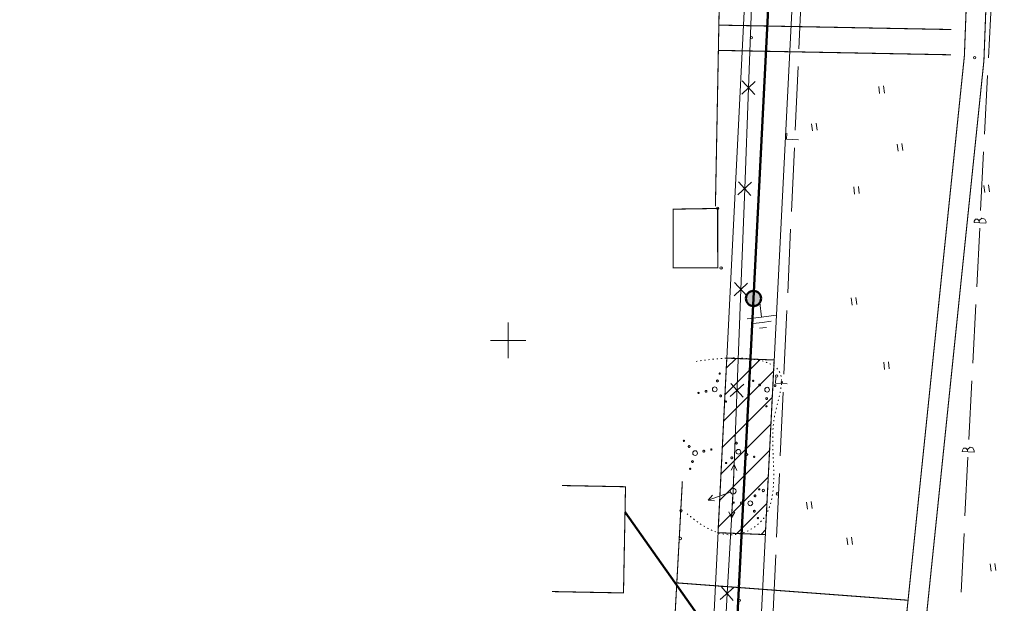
# Model space of a CAD drawing. Header units: millimetres. Extents: x 0 to 1188, y 0 to 841.
# Tile 6 of 76: x 0 to 166, y 406 to 505. Entities that reach past the tile are written whole.
import ezdxf

# ---------------------------------------------------------------- set-up
doc = ezdxf.new("R2010")
doc.units = ezdxf.units.MM
for name, pattern in [('K5LT32789', [0]), ('K5LT32797', [0]), ('K5LT32809', [0]), ('K5LT32813', [0]), ('K5LT32814', [0]), ('K5LT32815', [3.5, 2.5, -1]), ('K5LT32816', [3.2, 3, -0.2]), ('K5LT32817', [0.7, 0.2, -0.5]), ('K5LT32819', [0]), ('K5LT32824', [0]), ('K5LT32826', [1, 0.5, -0.5]), ('K5LT_BASIC', [0]), ('K5LT_THIN', [0])]:
    doc.linetypes.add(name, pattern=pattern)
doc.layers.add('Системный слой', color=7, linetype='Continuous')
doc.styles.add('KDIMTEXTSTYLE', font='GOST_AU.SHX', dxfattribs={"width": 0.96, "oblique": 15, "height": 5})
doc.dimstyles.new('KDIMSTYLE (0.00)', dxfattribs={"dimtxt": 5, "dimasz": 1, "dimexe": 2, "dimexo": 0, "dimgap": 1, "dimtad": 1, "dimlfac": 500, "dimtxsty": 'KDIMTEXTSTYLE', "dimsah": 1, "dimcen": 0, "dimdle": 1, "dimadec": 0, "dimazin": 0, "dimtfac": 0.667, "dimtmove": 0, "dimatfit": 3, "dimfxl": 1, "dimtvp": 1, "dimtolj": 1, "dimtzin": 0, "dimarcsym": 0})

# ---------------------------------------------------------------- blocks, each defined once
blk = doc.blocks.new('KDIMARROW_03')
at = {"layer": 'Системный слой', "color": 0, "linetype": 'K5LT_THIN', "lineweight": 18}
for p, q in [((-1.06, -1.06), (1.06, 1.06)), ((0, 0), (-1, 0)), ((0, 0), (2, 0))]:
    blk.add_line(p, q, dxfattribs=at)
blk = doc.blocks.new('U11')
at = {"layer": 'Системный слой', "color": 1, "linetype": 'K5LT32809', "lineweight": 18, "true_color": 0xff0000}
for p, q in [((107.54, 211.6), (126.08, 579.85)), ((115.53, 211.2), (134.07, 579.45))]:
    blk.add_line(p, q, dxfattribs=at)
blk = doc.blocks.new('U17')
at = {"layer": 'Системный слой', "color": 7, "linetype": 'K5LT32813', "lineweight": 18}
for p, q in [((123.75, 510.39), (123.1, 493.37)), ((124.24, 494.43), (121.96, 492.31)), ((122.04, 494.51), (124.16, 492.23)), ((123.1, 493.37), (122.45, 476.35)), ((123.59, 477.41), (121.31, 475.29)), ((121.39, 477.49), (123.51, 475.2)), ((122.45, 476.35), (121.8, 459.32)), ((121.8, 459.32), (120.5, 425.28)), ((122.94, 460.38), (120.66, 458.26)), ((120.74, 460.47), (122.86, 458.18)), ((122.29, 443.36), (120.01, 441.24)), ((120.09, 443.44), (122.21, 441.16)), ((120.5, 425.28), (119.5, 408.01)), ((118.46, 409.17), (120.53, 406.84)), ((120.66, 409.04), (118.33, 406.97)), ((119.5, 408.01), (118.5, 390.74))]:
    blk.add_line(p, q, dxfattribs=at)
blk = doc.blocks.new('U22')
at = {"layer": 'Системный слой', "color": 11, "linetype": 'K5LT32824', "lineweight": 18, "true_color": 0xff8040}
for p, q in [((131.61, 499.95), (132.1, 510.69)), ((130.98, 486.21), (131.47, 496.95)), ((129.54, 484.7), (129.59, 485.7)), ((131.54, 484.6), (129.54, 484.7)), ((130.35, 472.47), (130.84, 483.21)), ((129.72, 458.73), (130.21, 469.47)), ((129.09, 445), (129.58, 455.74)), ((127.65, 443.48), (127.7, 444.48)), ((129.65, 443.39), (127.65, 443.48)), ((128.46, 431.26), (128.95, 442)), ((127.83, 417.52), (128.32, 428.26)), ((127.2, 403.78), (127.69, 414.53))]:
    blk.add_line(p, q, dxfattribs=at)
blk = doc.blocks.new('U29')
at = {"layer": 'Системный слой', "color": 5, "linetype": 'K5LT32819', "lineweight": 18, "true_color": 0x0000ff}
for p, q in [((163.63, 498.41), (164.14, 508.29)), ((162.96, 485.52), (163.47, 495.41)), ((162.3, 472.64), (162.81, 482.53)), ((161.21, 470.85), (161.2, 470.61)), ((161.21, 470.85), (161.41, 471.16)), ((161.41, 471.16), (161.78, 471.19)), ((161.78, 471.19), (162.03, 470.92)), ((162.03, 470.92), (162.05, 470.79)), ((162.05, 470.79), (162.04, 470.57)), ((162.11, 471.01), (162.05, 470.79)), ((162.5, 471.33), (162.11, 471.01)), ((162.99, 471.21), (162.5, 471.33)), ((163.21, 470.75), (162.99, 471.21)), ((163.21, 470.75), (163.19, 470.51)), ((162.19, 470.56), (161.2, 470.61)), ((161.64, 459.76), (162.15, 469.64)), ((162.19, 470.56), (163.19, 470.51)), ((160.98, 446.88), (161.48, 456.76)), ((160.31, 433.99), (160.82, 443.88)), ((159.22, 432.21), (159.42, 432.51)), ((159.42, 432.51), (159.79, 432.54)), ((159.79, 432.54), (160.04, 432.28)), ((160.51, 432.68), (160.12, 432.37)), ((161, 432.56), (160.51, 432.68)), ((161.22, 432.1), (161, 432.56)), ((159.22, 432.21), (159.21, 431.96)), ((160.21, 431.91), (159.21, 431.96)), ((159.65, 421.11), (160.16, 431)), ((160.04, 432.28), (160.06, 432.14)), ((160.06, 432.14), (160.05, 431.92)), ((160.12, 432.37), (160.06, 432.14)), ((160.21, 431.91), (161.2, 431.86)), ((161.22, 432.1), (161.2, 431.86)), ((158.99, 408.23), (159.5, 418.11))]:
    blk.add_line(p, q, dxfattribs=at)
blk = doc.blocks.new('U120')
at = {"layer": 'Системный слой'}
h = blk.add_hatch(color=7, dxfattribs=at)
h.paths.add_polyline_path([(123.94, 457.8), (123.42, 458.97), (123.36, 458.94), (123.31, 458.91), (123.25, 458.87), (123.2, 458.84), (123.15, 458.8), (123.1, 458.76), (123.05, 458.72), (123.01, 458.67), (122.96, 458.62), (122.92, 458.57), (122.89, 458.52), (122.85, 458.47), (122.82, 458.41), (122.79, 458.35), (122.77, 458.3), (122.74, 458.24), (122.72, 458.18), (122.7, 458.12), (122.69, 458.05), (122.68, 457.99), (122.67, 457.93), (122.67, 457.86), (122.67, 457.8), (122.67, 457.74), (122.67, 457.67), (122.68, 457.61), (122.69, 457.55), (122.71, 457.48), (122.72, 457.42), (122.74, 457.36), (122.77, 457.3), (122.79, 457.24), (122.82, 457.19), (122.86, 457.13), (122.89, 457.08), (122.93, 457.03), (122.97, 456.98), (123.01, 456.93), (123.06, 456.88), (123.1, 456.84), (123.15, 456.8), (123.2, 456.76), (123.26, 456.73), (123.31, 456.69), (123.37, 456.66), (123.42, 456.64), (123.48, 456.61), (123.54, 456.59), (123.6, 456.57), (123.67, 456.56), (123.73, 456.54), (123.79, 456.53), (123.86, 456.53), (123.92, 456.53), (123.98, 456.53), (124.05, 456.53), (124.11, 456.54), (124.17, 456.55), (124.24, 456.56), (124.3, 456.58), (124.36, 456.6), (124.42, 456.62), (124.46, 456.64)])
h.paths.add_polyline_path([(124.63, 458.87), (124.58, 458.91), (124.52, 458.94), (124.46, 458.96), (124.41, 458.99), (124.35, 459.01), (124.28, 459.03), (124.22, 459.04), (124.16, 459.06), (124.1, 459.07), (124.03, 459.07), (123.97, 459.08), (123.91, 459.08), (123.84, 459.07), (123.78, 459.07), (123.71, 459.06), (123.65, 459.04), (123.59, 459.03), (123.53, 459.01), (123.47, 458.99), (123.42, 458.97), (123.94, 457.8), (124.46, 456.64), (124.51, 456.66), (124.57, 456.69), (124.63, 456.73), (124.68, 456.76), (124.73, 456.8), (124.78, 456.84), (124.83, 456.88), (124.87, 456.93), (124.91, 456.98), (124.95, 457.03), (124.99, 457.08), (125.03, 457.13), (125.06, 457.19), (125.09, 457.24), (125.11, 457.3), (125.14, 457.36), (125.16, 457.42), (125.17, 457.48), (125.19, 457.55), (125.2, 457.61), (125.21, 457.67), (125.21, 457.74), (125.22, 457.8), (125.21, 457.86), (125.21, 457.93), (125.2, 457.99), (125.19, 458.05), (125.18, 458.12), (125.16, 458.18), (125.14, 458.24), (125.12, 458.3), (125.09, 458.35), (125.06, 458.41), (125.03, 458.47), (124.99, 458.52), (124.96, 458.57), (124.92, 458.62), (124.87, 458.67), (124.83, 458.72), (124.78, 458.76), (124.73, 458.8), (124.68, 458.84)])
at = {"layer": 'Системный слой', "color": 7, "linetype": 'K5LT_BASIC', "lineweight": 50}
blk.add_circle((123.94, 457.8), 1.27, dxfattribs=at)
blk = doc.blocks.new('U159')
at = {"layer": 'Системный слой', "color": 7, "linetype": 'K5LT_THIN', "lineweight": 18}
for p, q in [((125.01, 457.11), (125.31, 454.67)), ((125.31, 454.67), (122.88, 454.37)), ((125.31, 454.67), (127.75, 454.98)), ((125.43, 453.76), (123.91, 453.57)), ((125.54, 452.85), (124.93, 452.77)), ((125.43, 453.76), (126.95, 453.95)), ((125.54, 452.85), (126.15, 452.92))]:
    blk.add_line(p, q, dxfattribs=at)
blk = doc.blocks.new('U259')
at = {"layer": 'Системный слой', "color": 7, "linetype": 'K5LT32797', "lineweight": 18}
blk.add_circle((120.5, 425.28), 0.5, dxfattribs=at)
blk = doc.blocks.new('U260')
at = {"layer": 'Системный слой', "color": 7, "linetype": 'K5LT32797', "lineweight": 18}
for p, q in [((120.67, 429.77), (120.14, 428.79)), ((120.52, 425.78), (120.67, 429.77)), ((120.67, 429.77), (121.13, 428.75))]:
    blk.add_line(p, q, dxfattribs=at)
blk = doc.blocks.new('U261')
at = {"layer": 'Системный слой', "color": 7, "linetype": 'K5LT32797', "lineweight": 18}
for p, q in [((120.47, 424.78), (120.24, 420.78)), ((120.24, 420.78), (119.8, 421.81)), ((120.24, 420.78), (120.8, 421.75))]:
    blk.add_line(p, q, dxfattribs=at)
blk = doc.blocks.new('U262')
at = {"layer": 'Системный слой', "color": 7, "linetype": 'K5LT32797', "lineweight": 18}
for p, q in [((120.03, 425.11), (116.26, 423.78)), ((116.26, 423.78), (117.03, 424.59)), ((116.26, 423.78), (117.37, 423.64))]:
    blk.add_line(p, q, dxfattribs=at)
blk = doc.blocks.new('U320')
at = {"layer": 'Системный слой', "color": 7, "linetype": 'K5LT32789', "const_width": 0.18}
for points in [[(117.96, 443.99, 1), (117.73, 443.78, 1)], [(118.31, 445.19, 1), (118.16, 445.06, 1)], [(116.04, 442.23, 1), (115.82, 442.03, 1)], [(114.73, 441.92, 1), (114.58, 441.79, 1)], [(118.52, 441.45, 1), (118.29, 441.25, 1)], [(119.36, 440.46, 1), (119.21, 440.32, 1)]]:
    blk.add_lwpolyline(points, format="xyb", close=True, dxfattribs=at)
at = {"layer": 'Системный слой', "color": 7, "linetype": 'K5LT32797', "lineweight": 18}
blk.add_circle((117.39, 442.46), 0.4, dxfattribs=at)
blk = doc.blocks.new('U321')
at = {"layer": 'Системный слой', "color": 7, "linetype": 'K5LT32789', "const_width": 0.18}
for points in [[(123.98, 443.9, 1), (123.78, 443.91, 1)], [(125.13, 443.2, 1), (124.83, 443.21, 1)], [(127.72, 443.08, 1), (127.42, 443.09, 1)], [(128.82, 443.68, 1), (128.63, 443.69, 1)], [(126.32, 440.89, 1), (126.02, 440.91, 1)], [(126.22, 439.6, 1), (126.02, 439.6, 1)]]:
    blk.add_lwpolyline(points, format="xyb", close=True, dxfattribs=at)
at = {"layer": 'Системный слой', "color": 7, "linetype": 'K5LT32797', "lineweight": 18}
blk.add_circle((126.24, 442.4), 0.4, dxfattribs=at)
blk = doc.blocks.new('U322')
at = {"layer": 'Системный слой', "color": 7, "linetype": 'K5LT32789', "const_width": 0.18}
for points in [[(120.85, 434.58, 1), (120.71, 434.72, 1)], [(121.16, 433.27, 1), (120.96, 433.49, 1)], [(120.38, 430.79, 1), (120.17, 431.01, 1)], [(122.91, 431.35, 1), (122.71, 431.57, 1)], [(124.12, 431, 1), (123.98, 431.14, 1)], [(119.38, 429.95, 1), (119.25, 430.1, 1)]]:
    blk.add_lwpolyline(points, format="xyb", close=True, dxfattribs=at)
at = {"layer": 'Системный слой', "color": 7, "linetype": 'K5LT32797', "lineweight": 18}
blk.add_circle((121.38, 431.92), 0.4, dxfattribs=at)
blk = doc.blocks.new('U323')
at = {"layer": 'Системный слой', "color": 7, "linetype": 'K5LT32789', "const_width": 0.18}
for points in [[(124.9, 425.48, 1), (124.91, 425.68, 1)], [(124.2, 424.33, 1), (124.21, 424.63, 1)], [(120.59, 423.24, 1), (120.6, 423.44, 1)], [(121.89, 423.14, 1), (121.9, 423.44, 1)], [(124.08, 421.74, 1), (124.09, 422.04, 1)], [(124.68, 420.63, 1), (124.69, 420.83, 1)]]:
    blk.add_lwpolyline(points, format="xyb", close=True, dxfattribs=at)
at = {"layer": 'Системный слой', "color": 7, "linetype": 'K5LT32797', "lineweight": 18}
blk.add_circle((123.4, 423.22), 0.4, dxfattribs=at)
blk = doc.blocks.new('U324')
at = {"layer": 'Системный слой', "color": 7, "linetype": 'K5LT32789', "const_width": 0.18}
for points in [[(112.12, 433.7, 1), (112.26, 433.84, 1)], [(112.96, 432.71, 1), (113.18, 432.91, 1)], [(116.74, 432.24, 1), (116.89, 432.37, 1)], [(115.43, 431.92, 1), (115.66, 432.13, 1)], [(113.16, 428.97, 1), (113.31, 429.1, 1)], [(113.52, 430.17, 1), (113.74, 430.37, 1)]]:
    blk.add_lwpolyline(points, format="xyb", close=True, dxfattribs=at)
at = {"layer": 'Системный слой', "color": 7, "linetype": 'K5LT32797', "lineweight": 18}
blk.add_circle((114.08, 431.7), 0.4, dxfattribs=at)
blk = doc.blocks.new('U473')
at = {"layer": 'Системный слой', "color": 7, "linetype": 'K5LT32797', "lineweight": 18}
for p, q in [((164.07, 411.79), (163.92, 412.98)), ((164.87, 411.89), (164.72, 413.08))]:
    blk.add_line(p, q, dxfattribs=at)
blk = doc.blocks.new('U476')
at = {"layer": 'Системный слой', "color": 7, "linetype": 'K5LT32797', "lineweight": 18}
for p, q in [((162.99, 475.69), (162.84, 476.88)), ((163.78, 475.79), (163.63, 476.98))]:
    blk.add_line(p, q, dxfattribs=at)
blk = doc.blocks.new('U480')
at = {"layer": 'Системный слой', "color": 7, "linetype": 'K5LT32797', "lineweight": 18}
for p, q in [((146.07, 445.83), (145.93, 447.02)), ((146.87, 445.93), (146.72, 447.12))]:
    blk.add_line(p, q, dxfattribs=at)
blk = doc.blocks.new('U481')
at = {"layer": 'Системный слой', "color": 7, "linetype": 'K5LT32797', "lineweight": 18}
for p, q in [((149.15, 482.76), (149.01, 483.95)), ((148.36, 482.66), (148.21, 483.85))]:
    blk.add_line(p, q, dxfattribs=at)
blk = doc.blocks.new('U482')
at = {"layer": 'Системный слой', "color": 7, "linetype": 'K5LT32797', "lineweight": 18}
for p, q in [((133.9, 486.08), (133.75, 487.27)), ((134.7, 486.18), (134.55, 487.37))]:
    blk.add_line(p, q, dxfattribs=at)
blk = doc.blocks.new('U483')
at = {"layer": 'Системный слой', "color": 7, "linetype": 'K5LT32797', "lineweight": 18}
for p, q in [((140.59, 456.69), (140.45, 457.88)), ((141.39, 456.78), (141.24, 457.98))]:
    blk.add_line(p, q, dxfattribs=at)
blk = doc.blocks.new('U484')
at = {"layer": 'Системный слой', "color": 7, "linetype": 'K5LT32797', "lineweight": 18}
for p, q in [((133.06, 422.22), (132.91, 423.41)), ((133.85, 422.32), (133.7, 423.51))]:
    blk.add_line(p, q, dxfattribs=at)
blk = doc.blocks.new('U485')
at = {"layer": 'Системный слой', "color": 7, "linetype": 'K5LT32797', "lineweight": 18}
for p, q in [((140.66, 416.29), (140.51, 417.48)), ((139.86, 416.2), (139.71, 417.39))]:
    blk.add_line(p, q, dxfattribs=at)
blk = doc.blocks.new('U486')
at = {"layer": 'Системный слой', "color": 7, "linetype": 'K5LT32797', "lineweight": 18}
for p, q in [((141.01, 475.43), (140.86, 476.62)), ((141.8, 475.52), (141.65, 476.72))]:
    blk.add_line(p, q, dxfattribs=at)
blk = doc.blocks.new('U496')
at = {"layer": 'Системный слой', "color": 7, "linetype": 'K5LT32797', "lineweight": 18}
for p, q in [((145.24, 492.38), (145.09, 493.57)), ((146.04, 492.48), (145.89, 493.67))]:
    blk.add_line(p, q, dxfattribs=at)

msp = doc.modelspace()

# ---------------------------------------------------------------- hatches: boundary and pattern name
at = {"layer": 'Системный слой'}
h = msp.add_hatch(dxfattribs=at)
h.set_pattern_fill('Металл', angle=45, style=0, pattern_type=0)
h.set_pattern_definition([(45, (0, 0), (-2.12132, 2.12132), [])])
h.paths.add_polyline_path([(119.427905, 447.7285), (117.943869, 418.259936), (125.938092, 417.943909), (127.422204, 447.413973)])

# ---------------------------------------------------------------- linework, layer by layer
at = {"layer": 'Системный слой', "color": 7, "linetype": 'K5LT_BASIC', "lineweight": 50}
for p, q in [((111.531294, 211.396415), (130.07638, 579.646835)), ((120.803837, 395.521625), (102.240642, 421.713953))]:
    msp.add_line(p, q, dxfattribs=at)
at = {"layer": 'Системный слой', "color": 3, "linetype": 'K5LT32814', "lineweight": 18, "true_color": 0x00ff00}
for p, q in [((82.511036, 453.7269), (82.511582, 447.7269)), ((85.511309, 450.727173), (79.511309, 450.726626))]:
    msp.add_line(p, q, dxfattribs=at)
at = {"layer": 'Системный слой', "color": 7, "linetype": 'K5LT32789', "const_width": 0.18}
for points in [[(161.944564, 561.926099), (159.557208, 498.724657), (145.024069, 358.371232), (139.547941, 327.321339)], [(101.982233, 408.093272), (102.322299, 426.018106), (91.606297, 426.221408), (102.322299, 426.018106), (101.982233, 408.093272), (89.906351, 408.322373)]]:
    msp.add_lwpolyline(points, dxfattribs=at)
at = {"layer": 'Системный слой', "color": 7, "linetype": 'K5LT32815', "const_width": 0.18}
msp.add_lwpolyline([(165.243367, 561.13808), (162.856011, 497.936638), (148.322873, 357.583213), (143.004438, 326.616879)], dxfattribs=at)
at = {"layer": 'Системный слой', "color": 8, "linetype": 'K5LT32816', "true_color": 0x808080, "const_width": 0.18}
for points in [[(118.633937, 532.714187), (117.507765, 473.353765)], [(111.922528, 426.90575), (110.187498, 395.192673)]]:
    msp.add_lwpolyline(points, dxfattribs=at)
at = {"layer": 'Системный слой', "color": 7, "linetype": 'K5LT32826', "const_width": 0.18}
for points in [[(118.088037, 503.939871), (157.37679, 503.194493)], [(118.007121, 499.674751), (157.295873, 498.929374)], [(111.063454, 409.785628), (149.937048, 406.868466)]]:
    msp.add_lwpolyline(points, dxfattribs=at)
msp.add_lwpolyline([(117.888235, 472.992279), (117.894621, 462.986988), (110.381433, 462.982192), (110.375121, 472.87194)], close=True, dxfattribs=at)
at = {"layer": 'Системный слой', "color": 3, "linetype": 'K5LT32814', "true_color": 0x00ff00, "const_width": 0.18}
msp.add_lwpolyline([(117.943869, 418.259936), (125.938092, 417.943909), (127.422204, 447.413973), (119.427905, 447.7285)], close=True, dxfattribs=at)
at = {"layer": 'Системный слой', "color": 7, "linetype": 'K5LT32797', "lineweight": 18}
for centre in [(123.596122, 501.805558), (161.276461, 498.434391), (117.888235, 472.992279), (118.477399, 462.96213), (127.838926, 444.709904), (125.575793, 425.385579), (127.958057, 424.8199), (111.682969, 421.97497), (111.576658, 417.28178), (121.540222, 406.827906)]:
    msp.add_circle(centre, 0.2, dxfattribs=at)
at = {"layer": 'Системный слой', "color": 7, "linetype": 'K5LT32817', "lineweight": 18}
msp.add_open_spline([(114.254711, 447.181882), (116.694423, 447.527312), (121.189037, 448.163687), (130.290858, 446.555706), (127.348973, 438.965066), (127.015632, 432.294318), (127.765025, 426.162), (125.94393, 419.956703), (120.373945, 416.808949), (115.454146, 419.213463), (113.199765, 421.05726), (112.532564, 421.602945)], degree=3, knots=[0, 0, 0, 0, 3.9137351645, 7.2101673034, 10.6546595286, 13.2908824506, 17.7630545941, 19.6243709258, 22.7321251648, 25.8307990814, 27.1333826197, 27.1333826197, 27.1333826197, 27.1333826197], dxfattribs=at)

# ---------------------------------------------------------------- block references
at = {"layer": 'Системный слой'}
for name in ['U29', 'U17', 'U11', 'U22', 'U496', 'U482', 'U481', 'U486', 'U476', 'U120', 'U483', 'U159', 'U480', 'U320', 'U321', 'U322', 'U324', 'U260', 'U259', 'U323', 'U262', 'U261', 'U484', 'U485', 'U473']:
    msp.add_blockref(name, (0, 0), dxfattribs=at)

# ---------------------------------------------------------------- dimensions: what is measured, and where the dimension line sits
at = {"layer": 'Системный слой', "color": 7}
msp.add_angular_dim_2l(base=(120.030746, 579.643826), line1=((130.07638, 579.646835), (178.346568, 579.178577)), line2=((130.07638, 579.646835), (111.531294, 211.396415)), location=(122.76311, 572.759828), dimstyle='KDIMSTYLE (0.00)', override={"dimpost": '\\H2.0;\\W0.965;\\Q0;<>', "dimblk1": 'KDIMARROW_03', "dimblk2": 'KDIMARROW_03', "dimclrt": 7, "dimtolj": 1}, dxfattribs=at).render()

doc.saveas('drawing.dxf')
